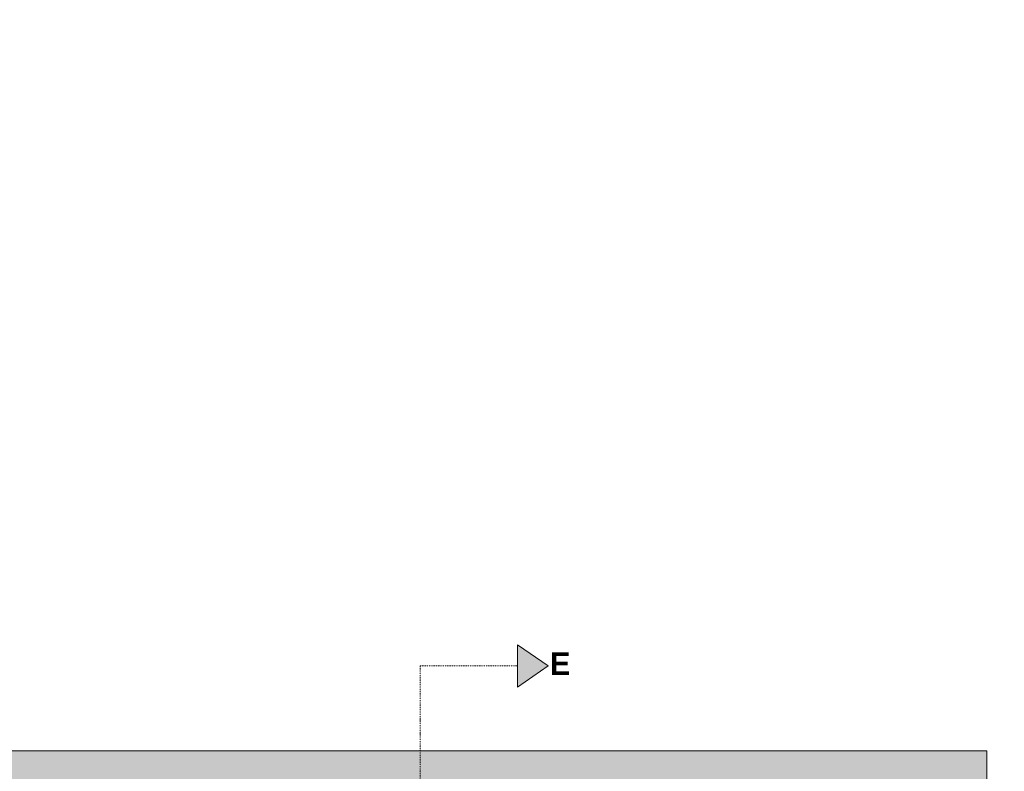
# Model space of a CAD drawing. Header units: millimetres. Extents: x 811 to 573824, y 137 to 100812.
# Tile 136 of 143: x 454799 to 461327, y 80561 to 85547. Entities that reach past the tile are written whole.
import ezdxf

# ---------------------------------------------------------------- set-up
doc = ezdxf.new("R2010")
doc.units = ezdxf.units.MM
doc.header["$LTSCALE"] = 3
doc.header["$MEASUREMENT"] = 0
doc.linetypes.add('DASHDOT2', pattern=[0.5, 0.25, -0.125, 0, -0.125])
for name, color, linetype, lineweight in [('EXIST BRICKWORK', 7, 'Continuous', 0), ('JOINERY DETAILS TEXT', 7, 'Continuous', 0), ('SECTION LINES', 7, 'Continuous', 0)]:
    doc.layers.add(name, color=color, linetype=linetype, lineweight=lineweight)
doc.styles.add('ARA-30', font='stylu.ttf', dxfattribs={"height": 60})

# ---------------------------------------------------------------- blocks, each defined once
blk = doc.blocks.new('EXISTING BRICKWORK')
at = {"layer": 'EXIST BRICKWORK'}
h = blk.add_hatch(color=8, dxfattribs=at)
h.dxf.hatch_style = 1
h.paths.add_polyline_path([(461326.5, 71253.7), (461209.6, 71370.6), (461209.6, 80695.8), (449601.5, 80695.8), (449601.5, 80495.8), (461065.6, 80495.8), (461065.6, 71309.5), (461224, 71151.1)])
at = {"layer": 'EXIST BRICKWORK', "elevation": 0.1}
blk.add_lwpolyline([(461326.5, 71253.7), (461209.6, 71370.6), (461209.6, 80695.8), (449601.5, 80695.8), (449601.5, 80495.8), (461065.6, 80495.8), (461065.6, 71309.5), (461224, 71151.1)], close=True, dxfattribs=at)

msp = doc.modelspace()

# ---------------------------------------------------------------- hatches: boundary and pattern name
at = {"layer": 'SECTION LINES'}
h = msp.add_hatch(color=1, dxfattribs=at)
h.dxf.hatch_style = 1
h.paths.add_polyline_path([(458100.2, 81399.7), (458100.2, 81120.2), (458303.1, 81260)])

# ---------------------------------------------------------------- linework, layer by layer
at = {"layer": 'EXIST BRICKWORK'}
msp.add_line((461209.6, 71370.6, 0.1), (461209.6, 80695.8, 0.1), dxfattribs=at)
at = {"layer": 'SECTION LINES', "color": 1, "elevation": 0.1}
msp.add_lwpolyline([(458100.2, 81399.7), (458100.2, 81120.2), (458303.1, 81260), (458100.2, 81399.7)], dxfattribs=at)
at = {"layer": 'SECTION LINES', "color": 1, "linetype": 'DASHDOT2', "ltscale": 10, "elevation": 0.1}
msp.add_lwpolyline([(458094.6, 81260), (457454.9, 81260), (457454.9, 70778.3), (457454.9, 70778.3), (457454.9, 62678.4), (458100.2, 62678.4)], dxfattribs=at)

# ---------------------------------------------------------------- block references
at = {"layer": 'EXIST BRICKWORK'}
msp.add_blockref('EXISTING BRICKWORK', (0, 0), dxfattribs=at)

# ---------------------------------------------------------------- texts
at = {"layer": 'JOINERY DETAILS TEXT', "insert": (457151.5, 73900.1, 1.9), "char_height": 75, "width": 566.027, "attachment_point": 1, "rotation": 90, "style": 'ARA-30', "bg_fill": 1, "box_fill_scale": 1.5, "bg_fill_color": 254, "bg_fill_transparency": 0}
msp.add_mtext('\\A1;\\pi152.17543;JD12\\P\\pi28.11797;DETAIL 10', dxfattribs=at)
at = {"layer": 'SECTION LINES', "insert": (458449.3, 81350.5), "char_height": 150, "width": 2044.924, "attachment_point": 3, "style": 'ARA-30'}
msp.add_mtext('{\\fStylus BT|b1|i0|c0|p34;E}', dxfattribs=at)

doc.saveas('drawing.dxf')
